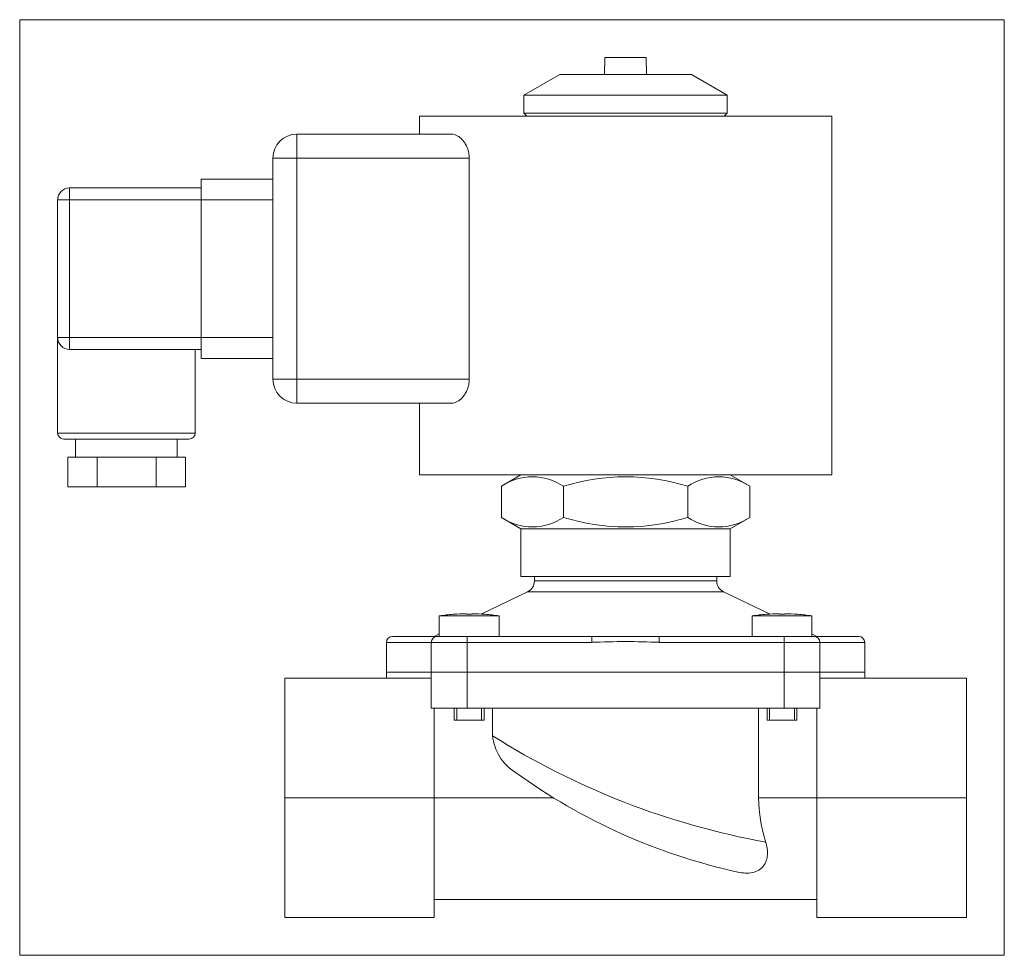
# Model space of a CAD drawing. Extents: x 0.83 to 7.32, y -0.15 to 6.01.
import ezdxf
from ezdxf.xclip import XClip

# ---------------------------------------------------------------- set-up
doc = ezdxf.new("R2010")
doc.units = 0
doc.header["$MEASUREMENT"] = 0
doc.header["$XCLIPFRAME"] = 2
doc.linetypes.add('HIDDEN2', pattern=[0.1875, 0.125, -0.0625])
doc.layers.get('0').update_dxf_attribs({"linetype": 'CONTINUOUS'})
for name, color, linetype in [('CEWKA_25', 7, 'CONTINUOUS'), ('KORPUS_MVPE_20', 7, 'CONTINUOUS'), ('W-008_WKRĘT_M4X1', 7, 'CONTINUOUS'), ('W-036M5X14KRZYŻ_', 7, 'CONTINUOUS'), ('WA_007_01_00_007', 7, 'CONTINUOUS'), ('WA_127_01_00_002', 7, 'CONTINUOUS'), ('WA_127_01_00_003', 7, 'CONTINUOUS')]:
    doc.layers.add(name, color=color, linetype=linetype)

# ---------------------------------------------------------------- blocks, each defined once
blk = doc.blocks.new('SE1')
at = {"layer": 'CEWKA_25', "color": 7, "linetype": 'CONTINUOUS', "lineweight": 0}
for p, q in [((3.4629, 5.3747), (3.4629, 5.2566)), ((6.1794, 5.3747), (3.4629, 5.3747)), ((6.1794, 3.0125), (6.1794, 5.3747)), ((2.6558, 5.2566), (3.6747, 5.2566)), ((2.6558, 5.0991), (2.6558, 5.2566)), ((2.4983, 3.6424), (2.4983, 5.0991)), ((2.6558, 5.0991), (2.4983, 5.0991)), ((2.6558, 5.0991), (2.6558, 3.6424)), ((3.7915, 5.0991), (2.6558, 5.0991)), ((3.7915, 5.0991), (3.7915, 3.6424)), ((2.0259, 4.8235), (2.0259, 4.9613)), ((2.0259, 4.9613), (2.4983, 4.9613)), ((1.1598, 4.8235), (1.1598, 4.9023)), ((1.1598, 4.9023), (2.0259, 4.9023)), ((1.1598, 4.8235), (1.081, 4.8235)), ((1.081, 3.918), (1.081, 4.8235)), ((2.0259, 4.8235), (1.1598, 4.8235)), ((1.1598, 4.8235), (1.1598, 3.918)), ((2.0259, 4.8235), (2.0259, 3.918)), ((2.4983, 4.8235), (2.0259, 4.8235)), ((1.081, 3.918), (1.081, 3.2881)), ((1.1598, 3.918), (1.081, 3.918)), ((1.1598, 3.918), (1.1598, 3.8393)), ((1.1598, 3.918), (2.0259, 3.918)), ((2.0259, 3.7802), (2.0259, 3.918)), ((2.0259, 3.918), (2.4983, 3.918)), ((1.5338, 3.8393), (1.1598, 3.8393)), ((2.0259, 3.8393), (1.5338, 3.8393)), ((1.9865, 3.2881), (1.9865, 3.8393)), ((2.4983, 3.7802), (2.0259, 3.7802)), ((2.6558, 3.6424), (2.4983, 3.6424)), ((2.6558, 3.6424), (3.7915, 3.6424)), ((2.6558, 3.6424), (2.6558, 3.4849)), ((3.6747, 3.4849), (2.6558, 3.4849)), ((3.4629, 3.4849), (3.4629, 3.0125)), ((1.9865, 3.2881), (1.081, 3.2881)), ((1.9472, 3.2487), (1.1204, 3.2487)), ((1.1991, 3.2487), (1.1991, 3.1306)), ((1.8684, 3.1306), (1.8684, 3.2487)), ((1.2293, 3.1306), (1.1491, 3.1306)), ((1.1491, 2.9338), (1.1491, 3.1306)), ((1.2293, 3.1306), (1.2613, 3.1306)), ((1.3423, 3.1306), (1.2613, 3.1306)), ((1.5338, 3.1306), (1.3423, 3.1306)), ((1.3423, 2.9338), (1.3423, 3.1306)), ((1.7287, 3.1306), (1.5338, 3.1306)), ((1.7287, 2.9338), (1.7287, 3.1306)), ((1.922, 3.1306), (1.7287, 3.1306)), ((1.922, 2.9338), (1.922, 3.1306)), ((6.1794, 3.0125), (3.4629, 3.0125)), ((1.3423, 2.9338), (1.1491, 2.9338)), ((1.7287, 2.9338), (1.3423, 2.9338)), ((1.922, 2.9338), (1.7287, 2.9338))]:
    blk.add_line(p, q, dxfattribs=at)
for centre, radius, start, end in [((2.6558, 5.0991), 0.1575, 90, 180), ((1.1598, 4.8235), 0.0787, 90, 180), ((1.1598, 3.918), 0.0787, 180, 270), ((2.6558, 3.6424), 0.1575, 180, 270), ((1.1204, 3.2881), 0.0394, 180, 270), ((1.9472, 3.2881), 0.0394, 270, 360)]:
    blk.add_arc(centre, radius, start, end, dxfattribs=at)
for points, knots in [([(3.6747, 5.2566), (3.6872, 5.2566), (3.6998, 5.253), (3.719, 5.2427), (3.7254, 5.2383), (3.7377, 5.2281), (3.7436, 5.2223), (3.7551, 5.2088), (3.7607, 5.2012), (3.7707, 5.1844), (3.7753, 5.1753), (3.783, 5.1553), (3.7861, 5.1447), (3.7904, 5.1225), (3.7915, 5.1108), (3.7915, 5.0991)], [0, 0, 0, 0, 0.25, 0.25, 0.375, 0.375, 0.5, 0.5, 0.625, 0.625, 0.75, 0.75, 0.875, 0.875, 1, 1, 1, 1]), ([(3.7915, 3.6424), (3.7915, 3.6307), (3.7904, 3.6193), (3.7872, 3.6027), (3.7859, 3.5972), (3.7829, 3.5866), (3.7811, 3.5814), (3.7754, 3.5666), (3.7708, 3.5573), (3.7608, 3.5406), (3.7554, 3.533), (3.7439, 3.5195), (3.7378, 3.5135), (3.7254, 3.5033), (3.7191, 3.499), (3.6999, 3.4885), (3.6872, 3.4849), (3.6747, 3.4849)], [0, 0, 0, 0, 0.125, 0.125, 0.1875, 0.1875, 0.25, 0.25, 0.375, 0.375, 0.5, 0.5, 0.625, 0.625, 0.75, 0.75, 1, 1, 1, 1])]:
    blk.add_open_spline(points, degree=3, knots=knots, dxfattribs=at)
at = {"layer": 'KORPUS_MVPE_20', "color": 7, "linetype": 'CONTINUOUS', "lineweight": 0}
for p, q in [((3.2464, 1.7133), (3.5416, 1.7133)), ((3.2464, 1.7133), (3.2464, 1.6739)), ((3.5416, 1.7133), (3.7779, 1.7133)), ((3.5416, 1.4771), (3.5416, 1.7133)), ((3.7779, 1.7133), (5.8645, 1.7133)), ((3.7779, 1.4771), (3.7779, 1.7133)), ((5.8645, 1.7133), (6.1007, 1.7133)), ((5.8645, 1.4771), (5.8645, 1.7133)), ((6.1007, 1.7133), (6.396, 1.7133)), ((6.1007, 1.4771), (6.1007, 1.7133)), ((6.396, 1.6739), (6.396, 1.7133)), ((3.5416, 1.6739), (2.5771, 1.6739)), ((2.5771, 0.8865), (2.5771, 1.6739)), ((6.1007, 1.6739), (7.0653, 1.6739)), ((7.0653, 1.6739), (7.0653, 0.8865)), ((3.5416, 1.4771), (3.7779, 1.4771)), ((3.5613, 0.8865), (3.5613, 1.4771)), ((3.7779, 1.4771), (5.8645, 1.4771)), ((3.9452, 1.2951), (3.9452, 1.4771)), ((5.6971, 1.4771), (5.6971, 0.8865)), ((5.8645, 1.4771), (6.1007, 1.4771)), ((6.081, 1.4771), (6.081, 0.8865)), ((2.5771, 0.8865), (2.5771, 0.0991)), ((3.5613, 0.8865), (2.5771, 0.8865)), ((4.3459, 0.8865), (3.5613, 0.8865)), ((3.5613, 0.8865), (3.5613, 0.0991)), ((6.081, 0.8865), (5.6971, 0.8865)), ((6.081, 0.8865), (6.081, 0.0991)), ((6.081, 0.8865), (7.0653, 0.8865)), ((7.0653, 0.8865), (7.0653, 0.0991)), ((3.5613, 0.2172), (6.081, 0.2172)), ((2.5771, 0.0991), (3.5613, 0.0991)), ((6.081, 0.0991), (7.0653, 0.0991))]:
    blk.add_line(p, q, dxfattribs=at)
for centre, radius, start, end in [((6.6378, 5.5505), 5.0356, 237.67707, 259.78158), ((4.2682, 1.3284), 0.3246, 185.87965, 237.94273), ((6.4036, 4.243), 3.937, 234.1142, 257.64138), ((6.6659, 0.8939), 0.9688, 180.43645, 197.98811)]:
    blk.add_arc(centre, radius, start, end, dxfattribs=at)
blk.add_open_spline([(5.561, 0.3972), (5.5921, 0.3904), (5.6256, 0.3873), (5.6885, 0.4005), (5.7137, 0.417), (5.7453, 0.4591), (5.7531, 0.4845), (5.7572, 0.538), (5.7534, 0.5664), (5.7444, 0.5947)], degree=3, knots=[0, 0, 0, 0, 0.25, 0.25, 0.5, 0.5, 0.75, 0.75, 1, 1, 1, 1], dxfattribs=at)
at = {"layer": 'W-008_WKRĘT_M4X1', "color": 7, "linetype": 'CONTINUOUS', "lineweight": 0}
for p, q in [((4.9576, 5.7605), (4.6848, 5.7605)), ((4.6848, 5.7605), (4.6848, 5.7054)), ((4.9576, 5.7605), (4.9576, 5.7054)), ((4.6848, 5.7054), (4.6834, 5.7054)), ((4.6834, 5.7054), (4.6834, 5.6503)), ((4.959, 5.7054), (4.9576, 5.7054)), ((4.959, 5.6503), (4.959, 5.7054))]:
    blk.add_line(p, q, dxfattribs=at)
at = {"layer": 'W-036M5X14KRZYŻ_', "color": 7, "linetype": 'CONTINUOUS', "lineweight": 0}
for p, q in [((3.5943, 2.0841), (3.988, 2.0841)), ((3.5943, 2.0841), (3.5943, 1.9495)), ((3.6887, 2.0949), (3.6868, 2.0949)), ((3.7714, 2.0949), (3.7714, 2.0988)), ((3.8108, 2.0949), (3.7714, 2.0949)), ((3.8108, 2.0988), (3.8108, 2.0949)), ((3.8936, 2.0949), (3.8955, 2.0949)), ((3.988, 1.9495), (3.988, 2.0841)), ((5.6544, 2.0841), (6.0481, 2.0841)), ((5.6544, 2.0841), (5.6544, 1.9495)), ((5.7488, 2.0949), (5.7469, 2.0949)), ((5.8315, 2.0949), (5.8315, 2.0988)), ((5.8709, 2.0949), (5.8315, 2.0949)), ((5.8709, 2.0988), (5.8709, 2.0949)), ((5.9537, 2.0949), (5.9555, 2.0949)), ((6.0481, 1.9495), (6.0481, 2.0841)), ((3.6927, 1.4771), (3.6927, 1.3983)), ((3.8896, 1.3983), (3.8896, 1.4771)), ((5.7528, 1.4771), (5.7528, 1.3983)), ((5.9496, 1.3983), (5.9496, 1.4771)), ((3.6927, 1.3983), (3.8896, 1.3983)), ((5.7528, 1.3983), (5.9496, 1.3983))]:
    blk.add_line(p, q, dxfattribs=at)
at = {"layer": 'W-036M5X14KRZYŻ_', "color": 7, "linetype": 'HIDDEN2', "lineweight": 0}
for p, q in [((3.7098, 1.3983), (3.7098, 1.4771)), ((3.8725, 1.3983), (3.8725, 1.4771)), ((5.7698, 1.3983), (5.7698, 1.4771)), ((5.9326, 1.3983), (5.9326, 1.4771))]:
    blk.add_line(p, q, dxfattribs=at)
at = {"layer": 'W-036M5X14KRZYŻ_', "color": 7, "linetype": 'CONTINUOUS', "lineweight": 0}
for centre, radius, start, end in [((3.7911, 0.7976), 1.3015, 94.59795, 98.69946), ((3.7911, 0.7976), 1.3013, 90.86674, 94.51571), ((3.7911, 0.7976), 1.3013, 85.48429, 89.13326), ((3.7911, 0.7976), 1.3015, 81.30054, 85.40205), ((5.8512, 0.7976), 1.3015, 94.59795, 98.69946), ((5.8512, 0.7976), 1.3013, 90.86674, 94.51571), ((5.8512, 0.7976), 1.3013, 85.48429, 89.13326), ((5.8512, 0.7976), 1.3015, 81.30054, 85.40205)]:
    blk.add_arc(centre, radius, start, end, dxfattribs=at)
at = {"layer": 'WA_007_01_00_007', "color": 7, "linetype": 'CONTINUOUS', "lineweight": 0}
for p, q in [((4.3881, 5.6503), (4.1519, 5.5139)), ((5.2542, 5.6503), (4.3881, 5.6503)), ((5.4905, 5.5139), (5.2542, 5.6503)), ((5.4905, 5.5139), (4.1519, 5.5139)), ((4.1519, 5.5139), (4.1519, 5.3944)), ((5.4905, 5.3944), (5.4905, 5.5139)), ((4.1519, 5.3944), (5.4905, 5.3944)), ((4.1519, 5.3944), (4.1716, 5.3747)), ((5.4708, 5.3747), (5.4905, 5.3944))]:
    blk.add_line(p, q, dxfattribs=at)
at = {"layer": 'WA_127_01_00_002', "color": 7, "linetype": 'CONTINUOUS', "lineweight": 0}
for p, q in [((4.2208, 2.3432), (4.2208, 2.3141)), ((5.4216, 2.3141), (5.4216, 2.3432)), ((4.2208, 2.3141), (5.4216, 2.3141)), ((4.176, 2.2431), (3.8693, 2.0966)), ((5.4664, 2.2431), (4.176, 2.2431)), ((5.773, 2.0966), (5.4664, 2.2431)), ((3.581, 1.9495), (3.2857, 1.9495)), ((3.5943, 1.9652), (3.5613, 1.9495)), ((3.581, 1.9495), (3.7779, 1.9495)), ((3.7779, 1.9101), (3.7779, 1.9495)), ((3.7779, 1.9495), (4.5993, 1.9495)), ((5.043, 1.9495), (4.5993, 1.9495)), ((4.5993, 1.9101), (4.5993, 1.9495)), ((5.043, 1.9101), (5.043, 1.9495)), ((5.043, 1.9495), (5.8645, 1.9495)), ((5.8645, 1.9495), (6.0613, 1.9495)), ((5.8645, 1.9101), (5.8645, 1.9495)), ((6.081, 1.9495), (6.0481, 1.9652)), ((6.0613, 1.9495), (6.3566, 1.9495)), ((3.2464, 1.9101), (3.5416, 1.9101)), ((3.2464, 1.9101), (3.2464, 1.7133)), ((3.7779, 1.9101), (3.5416, 1.9101)), ((3.5416, 1.7133), (3.5416, 1.9101)), ((4.5993, 1.9101), (3.7779, 1.9101)), ((3.7779, 1.7133), (3.7779, 1.9101)), ((5.8645, 1.9101), (5.043, 1.9101)), ((6.1007, 1.9101), (5.8645, 1.9101)), ((5.8645, 1.7133), (5.8645, 1.9101)), ((6.396, 1.9101), (6.1007, 1.9101)), ((6.1007, 1.7133), (6.1007, 1.9101)), ((6.396, 1.7133), (6.396, 1.9101)), ((3.7779, 1.7133), (3.5416, 1.7133)), ((5.8645, 1.7133), (3.7779, 1.7133)), ((6.1007, 1.7133), (5.8645, 1.7133))]:
    blk.add_line(p, q, dxfattribs=at)
for centre, radius, start, end in [((4.142, 2.3141), 0.0787, 295.5297, 360), ((5.5003, 2.3141), 0.0787, 180, 244.4703), ((3.2857, 1.9101), 0.0394, 90, 180), ((3.581, 1.9101), 0.0394, 90, 180), ((6.0613, 1.9101), 0.0394, 0, 90), ((6.3566, 1.9101), 0.0394, 0, 90), ((4.8212, -3.0904), 5.0055, 87.45986, 92.54014)]:
    blk.add_arc(centre, radius, start, end, dxfattribs=at)
at = {"layer": 'WA_127_01_00_003', "color": 7, "linetype": 'CONTINUOUS', "lineweight": 0}
for p, q in [((4.1322, 3.0125), (4.0029, 2.9378)), ((5.6395, 2.9378), (5.5101, 3.0125)), ((4.0029, 2.7328), (4.0029, 2.9378)), ((4.412, 2.7328), (4.412, 2.9378)), ((5.2303, 2.7328), (5.2303, 2.9378)), ((5.6395, 2.7328), (5.6395, 2.9378)), ((4.0029, 2.7328), (4.1322, 2.6582)), ((5.5101, 2.6582), (5.6395, 2.7328)), ((5.5101, 2.6582), (4.1322, 2.6582)), ((4.1322, 2.6582), (4.1322, 2.3432)), ((5.5101, 2.3432), (5.5101, 2.6582)), ((5.5101, 2.3432), (4.1322, 2.3432))]:
    blk.add_line(p, q, dxfattribs=at)
for centre, radius, start, end in [((4.2075, 2.6357), 0.3649, 55.89825, 124.10175), ((4.8212, 1.6332), 1.3673, 72.58781, 107.41219), ((5.4349, 2.6357), 0.3649, 55.89825, 124.10175), ((4.2075, 3.035), 0.3649, 235.89825, 304.10175), ((4.8212, 4.0374), 1.3673, 252.58781, 287.41219), ((5.4349, 3.035), 0.3649, 235.89825, 304.10175)]:
    blk.add_arc(centre, radius, start, end, dxfattribs=at)

msp = doc.modelspace()

# ---------------------------------------------------------------- block references
at = {"color": 0, "lineweight": 0}
ref = msp.add_blockref('SE1', (0, 0), dxfattribs=at)
XClip(ref).set_block_clipping_path([(0.8310124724, -0.1508909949), (7.3152642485, 6.0105265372)])
ref.dxf.unprotected_set("ltscale", 0)

doc.saveas('drawing.dxf')
